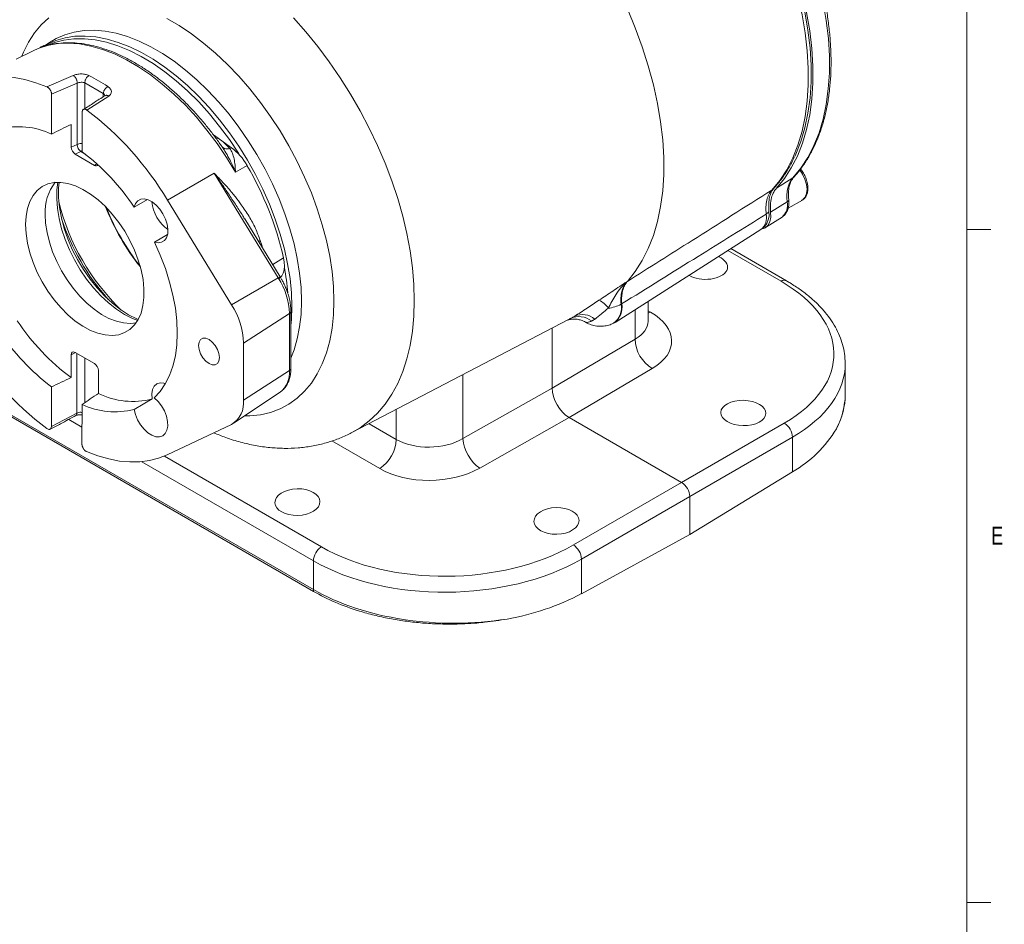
# Model space of a CAD drawing. Header units: inches. Extents: x 0.3 to 33.9, y 0.2 to 21.6.
# Tile 17 of 18: x 28.6 to 33.7, y 14.3 to 19. Entities that reach past the tile are written whole.
import ezdxf

# ---------------------------------------------------------------- set-up
doc = ezdxf.new("R2010")
doc.units = ezdxf.units.IN
doc.header["$MEASUREMENT"] = 0
doc.styles.add('SLDTEXTSTYLE0', font='TXT', dxfattribs={"width": 0.75})

msp = doc.modelspace()

# ---------------------------------------------------------------- linework, layer by layer
at = {"color": 7, "linetype": 'Continuous', "lineweight": 0}
for p, q in [((33.5229, 0.4106), (33.5229, 21.4106)), ((33.5229, 17.9106), (33.6479, 17.9106)), ((33.5229, 14.4106), (33.6479, 14.4106))]:
    msp.add_line(p, q, dxfattribs=at)
at = {"color": 7, "linetype": 'Continuous', "lineweight": 15}
for p, q in [((28.7117, 18.8641), (28.701, 18.8588)), ((28.7595, 18.8898), (28.7279, 18.8697)), ((28.6631, 18.8407), (28.5745, 18.7969)), ((28.7357, 18.6524), (28.872, 18.7121)), ((28.7599, 18.614), (28.8927, 18.6724)), ((28.8924, 18.3539), (28.8927, 18.6724)), ((28.9332, 18.6736), (29.0286, 18.6183)), ((28.7598, 18.4073), (28.7599, 18.614)), ((29.0571, 18.6051), (28.9433, 18.5324)), ((29.038, 18.6072), (29.0373, 18.6069)), ((28.919, 18.522), (28.9189, 18.3153)), ((28.8617, 18.4579), (28.8616, 18.339)), ((29.6018, 18.4031), (29.6258, 18.386)), ((28.8616, 18.339), (28.8924, 18.3539)), ((29.6258, 18.386), (29.6533, 18.3665)), ((29.6501, 18.3358), (29.6387, 18.3524)), ((29.6533, 18.3665), (29.688, 18.3326)), ((29.6533, 18.3665), (29.6954, 18.3365)), ((28.8829, 18.3022), (28.9117, 18.3162)), ((28.983, 18.2443), (28.8829, 18.3022)), ((29.6559, 18.3271), (29.65, 18.3357)), ((29.6954, 18.3365), (29.688, 18.3326)), ((29.7766, 18.2444), (29.7163, 18.2096)), ((29.3625, 18.064), (29.6057, 18.2034)), ((29.9393, 17.6591), (29.6057, 18.2034)), ((32.618, 18.1798), (32.532, 18.1254)), ((32.6228, 18.1848), (32.618, 18.1798)), ((29.1902, 18.0268), (29.2587, 18.0663)), ((29.6961, 17.5196), (29.3625, 18.064)), ((32.5878, 18.0546), (32.5018, 18.0013)), ((32.5923, 18.0213), (32.667, 18.0644)), ((29.9495, 17.6643), (29.7645, 17.9662)), ((32.4742, 17.9207), (32.5611, 17.9759)), ((29.3633, 17.8854), (29.2946, 17.8457)), ((31.6918, 17.4281), (32.4514, 17.911)), ((32.5846, 17.644), (32.2947, 17.8113)), ((29.6961, 17.5196), (29.9393, 17.6591)), ((31.7564, 17.641), (31.7532, 17.6393)), ((31.8639, 17.4338), (31.8639, 17.5374)), ((29.7583, 17.3206), (29.9972, 17.4738)), ((29.997, 17.1773), (29.9972, 17.4738)), ((30.0047, 17.1889), (30.0049, 17.4854)), ((31.7233, 17.5221), (31.7264, 17.5238)), ((30.3228, 16.8545), (31.4528, 17.444)), ((31.6842, 17.4238), (31.6874, 17.4255)), ((31.3643, 17.3978), (31.3643, 17.0866)), ((29.7581, 17.0241), (29.7583, 17.3206)), ((31.7967, 17.3407), (31.3643, 17.0866)), ((28.8821, 17.2719), (28.9822, 17.214)), ((28.8608, 17.2597), (28.8607, 17.1408)), ((29.0034, 17.0583), (29.0035, 17.1772)), ((29.7581, 17.0241), (29.997, 17.1773)), ((31.4526, 16.9336), (31.8858, 17.1882)), ((32.8899, 17.0529), (32.8899, 17.2142)), ((30.1221, 16.0383), (28.2294, 17.1309)), ((30.1232, 16.0281), (28.2305, 17.1207)), ((28.7587, 16.886), (28.7588, 17.0927)), ((29.707, 16.9037), (29.9495, 17.0652)), ((31.3643, 17.0866), (30.9005, 16.8234)), ((29.2831, 17.0295), (29.1894, 16.9754)), ((28.9179, 17.0007), (28.9178, 16.794)), ((28.8914, 16.9562), (28.7587, 16.886)), ((30.9881, 16.6699), (31.4526, 16.9336)), ((32.0384, 16.5954), (31.4526, 16.9336)), ((29.3615, 16.739), (29.6956, 16.8972)), ((32.5729, 16.9039), (32.0384, 16.5954)), ((32.0808, 16.5219), (32.6153, 16.8305)), ((32.6153, 16.8305), (32.6153, 16.6506)), ((32.6153, 16.6506), (32.0808, 16.3254)), ((32.0384, 16.5954), (31.4752, 16.2703)), ((31.5176, 16.1968), (32.0808, 16.5219)), ((32.0808, 16.3254), (32.0808, 16.5219)), ((32.0808, 16.3254), (31.5176, 16.0169)), ((31.5176, 16.0169), (31.5176, 16.1968)), ((30.1221, 16.1878), (30.1221, 16.0383))]:
    msp.add_line(p, q, dxfattribs=at)
at = {"color": 8, "linetype": 'Continuous', "lineweight": 15}
for p, q in [((28.9332, 18.6736), (28.9331, 18.5407)), ((29.0286, 18.6183), (29.0286, 18.6014)), ((29.6258, 18.386), (29.6164, 18.3832)), ((28.9189, 18.322), (28.9117, 18.3162)), ((28.9117, 18.3162), (28.9371, 18.3015)), ((28.9952, 18.2527), (28.983, 18.2443)), ((29.8372, 17.8475), (29.8454, 17.8537)), ((32.279, 17.8014), (32.5557, 17.6416)), ((29.9669, 17.7635), (29.9103, 17.7283)), ((31.7967, 17.4947), (31.7967, 17.3407)), ((31.8768, 17.4811), (31.8639, 17.4886)), ((31.8768, 17.4811), (31.8639, 17.4752)), ((28.8838, 17.2709), (28.8608, 17.2597)), ((28.8914, 16.9562), (28.8916, 17.2664)), ((28.9319, 17.0102), (28.9321, 17.243)), ((30.9005, 16.8234), (30.9005, 17.1559)), ((30.5532, 16.9748), (30.5532, 16.8191)), ((28.8485, 16.923), (28.9178, 16.883)), ((30.5532, 16.8191), (30.4116, 16.9009)), ((30.2182, 16.8111), (30.4672, 16.6674)), ((30.1635, 16.2606), (29.3464, 16.7323)), ((29.229, 16.7034), (30.1221, 16.1878))]:
    msp.add_line(p, q, dxfattribs=at)
at = {"color": 7, "linetype": 'Continuous', "lineweight": 15, "flags": 128}
for points in [[(32.6181, 19.5794), (32.6591, 19.482), (32.6955, 19.3841), (32.7271, 19.2862), (32.7536, 19.1888), (32.775, 19.0924), (32.7912, 18.9975), (32.802, 18.9046), (32.8074, 18.814), (32.8074, 18.7264), (32.8019, 18.6422), (32.7911, 18.5617), (32.775, 18.4854), (32.7536, 18.4137), (32.727, 18.347), (32.6954, 18.2855), (32.659, 18.2297), (32.618, 18.1798)], [(32.5242, 19.5259), (32.5649, 19.4292), (32.601, 19.332), (32.6323, 19.2348), (32.6587, 19.1381), (32.6799, 19.0424), (32.6959, 18.9482), (32.7066, 18.8559), (32.712, 18.766), (32.712, 18.679), (32.7066, 18.5954), (32.6959, 18.5154), (32.6799, 18.4397), (32.6587, 18.3685), (32.6323, 18.3022), (32.627, 18.2906)], [(32.5321, 19.5272), (32.5731, 19.4297), (32.6095, 19.3317), (32.6411, 19.2337), (32.6676, 19.1361), (32.689, 19.0396), (32.7052, 18.9446), (32.716, 18.8515), (32.7214, 18.7608), (32.7214, 18.6731), (32.7159, 18.5887), (32.7051, 18.5082), (32.689, 18.4318), (32.6676, 18.3599), (32.641, 18.2931), (32.6094, 18.2315), (32.573, 18.1755), (32.532, 18.1254)], [(32.5083, 19.5148), (32.5493, 19.4175), (32.5856, 19.3197), (32.6171, 19.2219), (32.6436, 19.1246), (32.665, 19.0283), (32.6811, 18.9334), (32.6919, 18.8406), (32.6973, 18.7501), (32.6973, 18.6626), (32.6919, 18.5784), (32.6811, 18.498), (32.665, 18.4218), (32.6436, 18.3501), (32.6171, 18.2834), (32.5856, 18.222), (32.5493, 18.1661), (32.5083, 18.1162)], [(31.7564, 19.0586), (31.7974, 18.9601), (31.8337, 18.8611), (31.8651, 18.7622), (31.8916, 18.6637), (31.9129, 18.5664), (31.929, 18.4705), (31.9398, 18.3765), (31.9452, 18.2851), (31.9452, 18.1965), (31.9398, 18.1113), (31.929, 18.0298), (31.9129, 17.9525), (31.8916, 17.8797), (31.8651, 17.8118), (31.8337, 17.7492), (31.7974, 17.6922), (31.7564, 17.641)], [(29.7394, 18.2964), (29.7325, 18.3073), (29.6847, 18.3789), (29.634, 18.4475), (29.5807, 18.5128), (29.5251, 18.5742), (29.4676, 18.6314), (29.4086, 18.6839), (29.3485, 18.7315), (29.2877, 18.7738), (29.2266, 18.8105), (29.1656, 18.8414), (29.1051, 18.8663), (29.0455, 18.885), (28.9872, 18.8974), (28.9307, 18.9033), (28.8761, 18.9029), (28.8241, 18.896), (28.7748, 18.8828), (28.7454, 18.8712)], [(28.6949, 18.8546), (28.6895, 18.8525), (28.6631, 18.8407)], [(28.3162, 18.669), (28.3611, 18.6868), (28.4087, 18.699), (28.4588, 18.7055), (28.5111, 18.7062), (28.5652, 18.7013), (28.6209, 18.6906), (28.6779, 18.6743), (28.7357, 18.6524)], [(28.624, 17.9365), (28.6266, 17.9806), (28.6342, 18.021), (28.6467, 18.0571), (28.6638, 18.0883), (28.6854, 18.1141), (28.7111, 18.134), (28.7404, 18.1478), (28.7728, 18.1551), (28.8079, 18.156), (28.845, 18.1503), (28.8836, 18.1381), (28.9229, 18.1198), (28.9624, 18.0955), (29.0015, 18.0656), (29.0393, 18.0307), (29.0755, 17.9913), (29.1093, 17.9481), (29.1402, 17.9018), (29.1676, 17.8531), (29.1913, 17.8029), (29.2106, 17.7519), (29.2254, 17.701), (29.2354, 17.6511), (29.2405, 17.6029), (29.2404, 17.5572), (29.2353, 17.5149), (29.2253, 17.4766), (29.2104, 17.4428), (29.191, 17.4143), (29.1673, 17.3914), (29.1398, 17.3745), (29.1088, 17.3639), (29.075, 17.3598), (29.0389, 17.3623), (29.0009, 17.3712), (28.9619, 17.3865), (28.9224, 17.4079), (28.883, 17.435), (28.8445, 17.4675), (28.8074, 17.5047), (28.7724, 17.546), (28.74, 17.5909), (28.7107, 17.6385), (28.6851, 17.6881), (28.6636, 17.7388), (28.6465, 17.7898), (28.634, 17.8404), (28.6265, 17.8895), (28.624, 17.9365)], [(28.7927, 18.1564), (28.7876, 18.1176), (28.7863, 18.07), (28.79, 18.0197), (28.7986, 17.9674), (28.812, 17.9138), (28.83, 17.8597), (28.8523, 17.8059), (28.8787, 17.7531), (28.9087, 17.702), (28.942, 17.6534), (28.978, 17.608), (29.0163, 17.5663), (29.0564, 17.5291), (29.0976, 17.4967), (29.1394, 17.4696)], [(28.7985, 18.1564), (28.7958, 18.1257), (28.7957, 18.0766), (28.8006, 18.025), (28.8104, 17.9715), (28.8249, 17.9169), (28.844, 17.862), (28.8673, 17.8075), (28.8946, 17.7541), (28.9256, 17.7025), (28.9597, 17.6534), (28.9965, 17.6076), (29.0355, 17.5655), (29.0763, 17.5279), (29.1182, 17.4951), (29.1606, 17.4677), (29.2031, 17.446), (29.2104, 17.4429)], [(29.1902, 18.0268), (29.1969, 18.046), (29.2082, 18.06), (29.2233, 18.0682), (29.2415, 18.07), (29.2618, 18.0653), (29.2828, 18.0543), (29.3035, 18.0378), (29.3227, 18.0166), (29.3393, 17.992), (29.3523, 17.9654), (29.361, 17.9382), (29.3649, 17.912), (29.3638, 17.8883), (29.3577, 17.8685), (29.3471, 17.8536), (29.3324, 17.8446), (29.3146, 17.8419), (29.2946, 17.8457)], [(29.2007, 17.4259), (29.1695, 17.4223), (29.134, 17.4247), (29.0967, 17.4335), (29.0583, 17.4485), (29.0194, 17.4696), (28.9807, 17.4963), (28.9428, 17.5282), (28.9063, 17.5648), (28.8719, 17.6055), (28.84, 17.6496), (28.8112, 17.6964), (28.7861, 17.7452), (28.7649, 17.795), (28.748, 17.8452), (28.7358, 17.8949), (28.7284, 17.9433), (28.726, 17.9895)], [(32.5018, 18.0013), (32.502, 17.9743), (32.497, 17.9509), (32.487, 17.9323), (32.4724, 17.9196), (32.4612, 17.9149)], [(32.493, 18.0057), (32.4934, 17.9807), (32.4894, 17.9608)], [(29.2946, 17.8457), (29.3254, 17.7769), (29.352, 17.7074), (29.374, 17.6378), (29.3913, 17.5689), (29.4038, 17.5011), (29.4113, 17.4352), (29.4138, 17.3715), (29.4112, 17.3108), (29.4036, 17.2536), (29.3911, 17.2003), (29.3736, 17.1515), (29.3515, 17.1075), (29.3249, 17.0687), (29.294, 17.0356)], [(29.9669, 17.7635), (29.9705, 17.7414), (29.9714, 17.7206), (29.9694, 17.7015), (29.9648, 17.6845), (29.9575, 17.6701), (29.9478, 17.6587), (29.9415, 17.6537)], [(29.1394, 17.4696), (29.1812, 17.4483), (29.2076, 17.4379)], [(29.5791, 17.2133), (29.5624, 17.226), (29.5473, 17.2437), (29.5353, 17.2645), (29.5276, 17.2864), (29.5249, 17.3073), (29.5276, 17.3251), (29.5353, 17.3381), (29.5473, 17.345), (29.5625, 17.3452), (29.5792, 17.3385), (29.596, 17.3258), (29.6111, 17.3081), (29.6231, 17.2873), (29.6308, 17.2654), (29.6335, 17.2445), (29.6308, 17.2267), (29.6231, 17.2137), (29.6111, 17.2068), (29.5959, 17.2066), (29.5791, 17.2133)], [(29.353, 17.11), (29.3444, 17.1125), (29.3244, 17.1139), (29.3072, 17.1084), (29.2938, 17.0963), (29.285, 17.0783), (29.2814, 17.0556), (29.2831, 17.0295)], [(29.294, 17.0356), (29.314, 17.0163), (29.3318, 16.993), (29.3464, 16.967), (29.3571, 16.9398), (29.3631, 16.913), (29.3642, 16.8881), (29.3602, 16.8665), (29.3515, 16.8494), (29.3384, 16.8377), (29.3218, 16.8323), (29.3026, 16.8333), (29.2819, 16.8408), (29.2609, 16.8542), (29.2407, 16.8728), (29.2225, 16.8957), (29.2073, 16.9213), (29.1961, 16.9484), (29.1894, 16.9754)], [(29.3615, 16.739), (29.3166, 16.7212), (29.269, 16.709), (29.2189, 16.7026), (29.1666, 16.7018), (29.1125, 16.7068), (29.0568, 16.7175), (28.9998, 16.7338), (28.942, 16.7556)]]:
    msp.add_lwpolyline(points, dxfattribs=at)
at = {"color": 8, "linetype": 'Continuous', "lineweight": 15, "flags": 128}
for points in [[(28.7446, 19.0117), (28.7057, 18.9752), (28.6708, 18.9331), (28.6401, 18.8857), (28.6139, 18.8332), (28.6051, 18.812)], [(30.3227, 16.8545), (30.3661, 16.88), (30.413, 16.9151), (30.4561, 16.9559), (30.4953, 17.0022), (30.5303, 17.0538), (30.5609, 17.1105), (30.5871, 17.1721), (30.6087, 17.2382), (30.6256, 17.3085), (30.6377, 17.3827), (30.645, 17.4605), (30.6474, 17.5414), (30.645, 17.6252), (30.6377, 17.7114), (30.6256, 17.7996), (30.6087, 17.8894), (30.5871, 17.9804), (30.5609, 18.0722), (30.5303, 18.1643), (30.4953, 18.2563), (30.4561, 18.3478), (30.413, 18.4384), (30.3661, 18.5276), (30.3157, 18.615), (30.2619, 18.7002), (30.205, 18.7828), (30.1453, 18.8624), (30.0831, 18.9387), (30.0187, 19.0113)], [(30.229, 17.5391), (30.2266, 17.6146), (30.2192, 17.6924), (30.207, 17.7723), (30.19, 17.8536), (30.1683, 17.9359), (30.142, 18.0187), (30.1114, 18.1015), (30.0765, 18.1838), (30.0375, 18.2653), (29.9948, 18.3453), (29.9486, 18.4234), (29.8991, 18.4991), (29.8466, 18.5721), (29.7914, 18.6418), (29.7339, 18.7079), (29.6743, 18.77), (29.6131, 18.8277), (29.5506, 18.8807), (29.4872, 18.9286), (29.4232, 18.9712), (29.359, 19.0083)], [(30.0049, 17.4118), (30.0077, 17.4426), (30.0101, 17.5111), (30.0077, 17.5824), (30.0004, 17.6562), (29.9882, 17.7317), (29.9714, 17.8087), (29.9499, 17.8866), (29.9239, 17.9648), (29.8936, 18.0429), (29.8592, 18.1204), (29.8208, 18.1968), (29.7788, 18.2715), (29.7334, 18.3441), (29.685, 18.4141), (29.6338, 18.4811), (29.5801, 18.5447), (29.5243, 18.6043), (29.4668, 18.6596), (29.408, 18.7104), (29.3481, 18.7561), (29.2877, 18.7967), (29.2271, 18.8317), (29.1667, 18.8609), (29.1068, 18.8842), (29.048, 18.9014), (28.9905, 18.9125), (28.9347, 18.9172), (28.881, 18.9157), (28.8298, 18.9078), (28.7813, 18.8938), (28.736, 18.8735), (28.7294, 18.87)], [(28.7608, 18.8906), (28.7833, 18.9036), (28.8288, 18.9239), (28.8773, 18.938), (28.9287, 18.9459), (28.9825, 18.9474), (29.0384, 18.9426), (29.096, 18.9316), (29.155, 18.9143), (29.215, 18.891), (29.2755, 18.8616), (29.3363, 18.8266), (29.3968, 18.786), (29.4568, 18.7401), (29.5158, 18.6893), (29.5734, 18.6338), (29.6293, 18.574), (29.6831, 18.5103), (29.7345, 18.4432), (29.783, 18.373), (29.8285, 18.3002), (29.8706, 18.2253), (29.909, 18.1488), (29.9435, 18.0712), (29.9739, 17.9929), (29.9999, 17.9144), (30.0215, 17.8364), (30.0384, 17.7593), (30.0505, 17.6835), (30.0579, 17.6096), (30.0603, 17.5381), (30.0579, 17.4694), (30.0505, 17.404), (30.0384, 17.3423), (30.0215, 17.2847), (30.0048, 17.2421)], [(29.7163, 18.2096), (29.6702, 18.2853), (29.6208, 18.3584), (29.5683, 18.4284), (29.5132, 18.4947), (29.4558, 18.557), (29.3965, 18.6148), (29.3357, 18.6677), (29.2739, 18.7154), (29.2114, 18.7575), (29.1487, 18.7938), (29.0862, 18.824), (29.0243, 18.8478), (28.9635, 18.8652), (28.9042, 18.876), (28.8467, 18.8801), (28.7915, 18.8776), (28.739, 18.8683), (28.6949, 18.8546)], [(32.667, 18.0644), (32.6699, 18.0664), (32.6818, 18.0792), (32.689, 18.0975), (32.6912, 18.1201), (32.6882, 18.1456), (32.6801, 18.1724), (32.6676, 18.1988), (32.6532, 18.2206)], [(29.763, 16.941), (29.7914, 16.9416), (29.8466, 16.9477), (29.8991, 16.96), (29.9486, 16.9786), (29.9948, 17.0033), (30.0375, 17.0339), (30.0765, 17.0704), (30.1114, 17.1125), (30.142, 17.1599), (30.1683, 17.2124), (30.19, 17.2696), (30.207, 17.3313), (30.2192, 17.397), (30.2266, 17.4664), (30.229, 17.5391)]]:
    msp.add_lwpolyline(points, dxfattribs=at)
at = {"color": 7, "linetype": 'Continuous', "lineweight": 15}
for centre, radius, start, end in [((28.7429, 18.7997), 0.0716, 87.9933, 115.794), ((28.4911, 17.7976), 1.0247, 56.7881, 63.1331), ((27.941, 17.2135), 1.6565, 30.8902, 52.7666), ((28.589, 18.0451), 0.4004, 64.7573, 104.573), ((28.1941, 17.362), 1.1975, 33.7191, 52.7557), ((29.5209, 18.1011), 0.2931, 29.2736, 53.4516), ((28.2932, 17.3792), 1.7172, 12.9304, 30.2541), ((28.9678, 18.0046), 0.2423, 141.1971, 183.5754), ((29.9327, 18.3355), 1.1696, 193.8589, 226.1357), ((29.4747, 18.0703), 0.1932, 184.6334, 235.3613), ((32.5102, 18.037), 0.0795, 309.7716, 12.7781), ((30.1652, 18.4697), 1.2077, 201.3789, 218.6157), ((30.1795, 18.478), 1.2223, 201.6985, 218.2961), ((32.461, 18.0221), 0.036, 298.6062, 332.7314), ((29.9594, 18.3509), 1.2105, 198.5072, 221.4874), ((28.7481, 17.489), 1.2436, 4.2358, 10.4463), ((29.9652, 17.6211), 0.046, 109.9723, 124.2732), ((29.6298, 17.4606), 0.3677, 2.0584, 32.6652), ((31.5629, 17.4416), 0.1111, 32.6015, 65.8997), ((29.3635, 17.3064), 0.395, 2.0584, 32.6652), ((29.9906, 17.4866), 0.0144, 297.4522, 355.7354), ((31.6328, 17.697), 0.197, 276.9152, 297.3272), ((31.6317, 17.5045), 0.0967, 305.1757, 11.4737), ((29.5715, 18.0953), 1.19, 213.6781, 233.3233), ((31.5048, 17.3519), 0.1059, 51.8204, 115.527), ((31.5215, 17.3697), 0.0991, 48.9926, 113.5221), ((29.4836, 18.046), 1.1975, 213.7191, 232.7557), ((29.7367, 18.1945), 1.6565, 210.8902, 232.7666), ((31.9794, 17.3451), 0.1827, 181.3652, 239.2034), ((29.1822, 17.4219), 0.4052, 243.8092, 284.4165), ((29.6271, 17.0098), 0.1318, 301.3419, 6.2497), ((29.0887, 17.3629), 0.4004, 244.7573, 284.573), ((32.527, 16.8285), 0.0883, 1.2924, 58.7076), ((32.3084, 17.1921), 0.6224, 299.539, 329.3045), ((30.3606, 16.8281), 0.1928, 303.5404, 357.3258), ((31.1032, 16.8373), 0.2032, 183.9369, 235.477), ((30.2146, 16.1835), 0.0926, 123.5404, 177.3258), ((31.4211, 16.1901), 0.0967, 3.9923, 56.0077), ((30.1696, 16.038), 0.0474, 179.64, 192.0692), ((30.9124, 17.1607), 1.294, 279.6783, 297.8837)]:
    msp.add_arc(centre, radius, start, end, dxfattribs=at)
at = {"color": 8, "linetype": 'Continuous', "lineweight": 15}
for centre, radius, start, end in [((32.4874, 18.1492), 0.0391, 302.3547, 317.2889), ((32.4, 17.9726), 0.0802, 309.8151, 12.9186), ((28.3093, 17.3569), 1.6145, 16.4556, 17.9234), ((32.5722, 17.6172), 0.0295, 65.1624, 124.0928), ((31.6287, 17.5028), 0.0965, 304.9116, 11.5076), ((29.8703, 17.1649), 0.1273, 308.4536, 5.6112), ((29.9904, 17.1901), 0.0144, 297.4899, 355.2608)]:
    msp.add_arc(centre, radius, start, end, dxfattribs=at)
at = {"color": 7, "linetype": 'Continuous', "lineweight": 15}
for centre, major_axis, ratio, start_param, end_param in [((29.7481, 18.2289), (7.1421, 3.4834), 0.07509, 1.658537, 1.672918), ((28.8829, 18.3267), (-0.0151, 0.026), 0.57737, 0.780818, 2.351614), ((28.983, 18.2688), (-0.0151, 0.026), 0.57737, 2.351614, 3.444094), ((32.1605, 17.7175), (0.1172, -0.0026), 0.561981, 3.927602, 7.081004), ((32.1605, 17.7175), (0.1172, -0.0026), 0.561981, 0.797818, 0.955648), ((31.891, 17.278), (0.9399, -0.0208), 0.561981, 5.536387, 7.081004), ((31.6116, 17.3361), (0.375, -0.0083), 0.561981, 5.545114, 7.081004), ((28.8821, 17.2474), (-0.0151, 0.026), 0.57737, 5.493207, 7.064003), ((31.8899, 17.2284), (0.9999, -0.0208), 0.562909, 0.011712, 0.025172), ((28.9822, 17.1895), (-0.0151, 0.026), 0.57737, 3.922411, 5.493207), ((29.7481, 18.2289), (7.1421, 3.4834), 0.07509, 4.536916, 4.551297), ((31.4527, 17.0356), (-0.0625, 0.1082), 0.577909, 0.785669, 2.355552), ((29.7481, 18.2289), (5.9889, 4.1553), 0.074868, 4.52161, 4.535991), ((31.8899, 17.0387), (0.9999, 0.0219), 0.591316, 5.964807, 6.270262), ((30.73, 16.9292), (0.2499, 0.0089), 0.599485, 3.905762, 5.441651), ((30.7323, 16.8285), (0.375, 0.0087), 0.592198, 3.913199, 5.449089), ((32.0384, 16.5464), (-0.03, 0.052), 0.577777, 3.927415, 5.497526), ((30.8281, 16.6644), (0.9399, 0.0219), 0.592198, 3.913199, 5.457816), ((30.8292, 16.6161), (0.9999, 0.0219), 0.591316, 3.914067, 5.458684), ((30.8292, 16.4264), (0.9999, -0.0208), 0.562909, 3.938703, 5.029556)]:
    msp.add_ellipse(centre, major_axis=major_axis, ratio=ratio, start_param=start_param, end_param=end_param, dxfattribs=at)
at = {"color": 8, "linetype": 'Continuous', "lineweight": 15}
for centre, major_axis, ratio, start_param, end_param in [((31.6139, 17.4395), (0.25, -0.0082), 0.554197, 5.550838, 6.301329), ((31.8899, 17.2284), (0.9999, -0.0208), 0.562909, 5.535679, 6.294897)]:
    msp.add_ellipse(centre, major_axis=major_axis, ratio=ratio, start_param=start_param, end_param=end_param, dxfattribs=at)
at = {"color": 7, "linetype": 'Continuous', "lineweight": 15}
for centre, major_axis, ratio in [((32.3595, 16.9566), (0.1172, -0.0026), 0.561981), ((30.0392, 16.4929), (0.1172, 0.0027), 0.592198), ((31.3873, 16.3953), (0.1172, 0.0027), 0.592198)]:
    msp.add_ellipse(centre, major_axis=major_axis, ratio=ratio, dxfattribs=at)
for points, knots in [([(32.6218, 18.1833), (32.6229, 18.1844), (32.6371, 18.1983), (32.661, 18.2294), (32.6936, 18.2765), (32.7222, 18.3283), (32.7473, 18.3837), (32.7685, 18.4429), (32.786, 18.5053), (32.7995, 18.571), (32.8092, 18.6395), (32.815, 18.7107), (32.8168, 18.7842), (32.8147, 18.8597), (32.8087, 18.9371), (32.7989, 19.0159), (32.7853, 19.0959), (32.768, 19.1766), (32.7472, 19.2578), (32.7229, 19.339), (32.6956, 19.4195), (32.6654, 19.4982), (32.6425, 19.5541), (32.629, 19.5833), (32.6271, 19.5872)], [0, 0, 0, 0, 0.004021, 0.053664, 0.103405, 0.153236, 0.203138, 0.253091, 0.303072, 0.353063, 0.403045, 0.453006, 0.50293, 0.552807, 0.602623, 0.652364, 0.702009, 0.751525, 0.800861, 0.84993, 0.898568, 0.946435, 0.992686, 1, 1, 1, 1]), ([(28.8457, 19.4132), (28.837, 19.4079), (28.8097, 19.3911), (28.7672, 19.3574), (28.7186, 19.3125), (28.6742, 19.2628), (28.6338, 19.2088), (28.5976, 19.1504), (28.5657, 19.0878), (28.5382, 19.0211), (28.5153, 18.9505), (28.4974, 18.8761), (28.4856, 18.8098), (28.4818, 18.7677), (28.4804, 18.7524)], [0, 0, 0, 0, 0.0398365, 0.1259723, 0.212213, 0.298955, 0.3865741, 0.4754096, 0.5657428, 0.6577692, 0.7515714, 0.8470989, 0.9441679, 1, 1, 1, 1]), ([(29.6387, 18.3524), (29.6364, 18.3557), (29.6232, 18.375), (29.597, 18.41), (29.5595, 18.4575), (29.5189, 18.5052), (29.4757, 18.552), (29.4305, 18.5973), (29.3835, 18.6404), (29.3351, 18.681), (29.2855, 18.7185), (29.2352, 18.7528), (29.1842, 18.7835), (29.1329, 18.8104), (29.0815, 18.8333), (29.0303, 18.8521), (28.9794, 18.8666), (28.9291, 18.8766), (28.8795, 18.882), (28.8309, 18.8827), (28.7834, 18.8784), (28.7382, 18.8698), (28.7102, 18.8599), (28.6967, 18.8552)], [0, 0, 0, 0, 0.008675, 0.049895, 0.093985, 0.139854, 0.187062, 0.23526, 0.284204, 0.333716, 0.383667, 0.433964, 0.484539, 0.53535, 0.586369, 0.637582, 0.688992, 0.74062, 0.792505, 0.844708, 0.897324, 0.950486, 1, 1, 1, 1]), ([(28.872, 18.7121), (28.8782, 18.7143), (28.8908, 18.7188), (28.9137, 18.7207), (28.9363, 18.7188), (28.9482, 18.714), (28.9542, 18.7116)], [0, 0, 0, 0, 0.246842, 0.495679, 0.747331, 1, 1, 1, 1]), ([(28.872, 18.7121), (28.8733, 18.7113), (28.8761, 18.7096), (28.8801, 18.7057), (28.8837, 18.7011), (28.887, 18.6957), (28.8896, 18.6899), (28.8915, 18.6839), (28.8926, 18.6779), (28.8926, 18.6743), (28.8927, 18.6724)], [0, 0, 0, 0, 0.125052, 0.250237, 0.375312, 0.5, 0.624688, 0.749763, 0.874948, 1, 1, 1, 1]), ([(28.7599, 18.614), (28.7599, 18.6154), (28.7598, 18.6182), (28.7588, 18.6228), (28.7573, 18.6275), (28.7553, 18.6321), (28.7528, 18.6367), (28.7499, 18.6408), (28.7467, 18.6445), (28.7433, 18.6477), (28.7396, 18.6505), (28.737, 18.6518), (28.7357, 18.6524)], [0, 0, 0, 0, 0.09741, 0.197769, 0.295124, 0.395132, 0.495094, 0.598336, 0.693045, 0.7902, 0.893429, 1, 1, 1, 1]), ([(28.8927, 18.6724), (28.8956, 18.6734), (28.9018, 18.6755), (28.9132, 18.6768), (28.9245, 18.6764), (28.9303, 18.6745), (28.9332, 18.6736)], [0, 0, 0, 0, 0.240127, 0.498952, 0.749568, 1, 1, 1, 1]), ([(29.0523, 18.6548), (29.0572, 18.651), (29.0668, 18.6433), (29.0719, 18.6292), (29.0695, 18.6154), (29.0612, 18.6085), (29.0571, 18.6051)], [0, 0, 0, 0, 0.2531327, 0.5045144, 0.7536048, 1, 1, 1, 1]), ([(29.0373, 18.607), (29.0275, 18.6007), (29.0085, 18.5886), (28.971, 18.5648), (28.9434, 18.5473), (28.9249, 18.5355)], [0, 0, 0, 0, 0.262535, 0.50643, 1, 1, 1, 1]), ([(28.9433, 18.5324), (28.9421, 18.5332), (28.9397, 18.5348), (28.9367, 18.5361), (28.9343, 18.5367), (28.9327, 18.537), (28.931, 18.5372), (28.9294, 18.5371), (28.9278, 18.5368), (28.9264, 18.5364), (28.925, 18.5357), (28.9238, 18.5348), (28.9224, 18.5334), (28.9213, 18.5317), (28.9203, 18.5297), (28.9198, 18.528), (28.9194, 18.5262), (28.9191, 18.5242), (28.9191, 18.5228), (28.919, 18.522)], [0, 0, 0, 0, 0.097781, 0.199284, 0.248055, 0.297143, 0.346072, 0.398343, 0.448364, 0.498388, 0.548413, 0.602528, 0.649596, 0.74548, 0.79439, 0.844808, 0.895228, 0.945649, 1, 1, 1, 1]), ([(29.688, 18.3326), (29.6925, 18.3246), (29.7016, 18.3084), (29.7096, 18.2784), (29.7148, 18.2455), (29.7158, 18.2216), (29.7163, 18.2096)], [0, 0, 0, 0, 0.244551, 0.493397, 0.74588, 1, 1, 1, 1]), ([(32.5161, 18.1227), (32.5235, 18.1309), (32.5441, 18.1541), (32.5749, 18.1961), (32.604, 18.2428), (32.6191, 18.2749), (32.625, 18.2875)], [0, 0, 0, 0, 0.1720255, 0.4839416, 0.7971545, 1, 1, 1, 1]), ([(29.6057, 18.2034), (29.6185, 18.1904), (29.644, 18.1643), (29.681, 18.1233), (29.7155, 18.0819), (29.7519, 18.034), (29.7875, 17.98), (29.8215, 17.9184), (29.8375, 17.875), (29.8454, 17.8537)], [0, 0, 0, 0, 0.12522, 0.250488, 0.382948, 0.500775, 0.672402, 0.83928, 1, 1, 1, 1]), ([(32.6624, 18.0626), (32.6635, 18.0629), (32.6701, 18.065), (32.6797, 18.0739), (32.6894, 18.0884), (32.6947, 18.1054), (32.6965, 18.1243), (32.6949, 18.143), (32.6911, 18.1604), (32.686, 18.176), (32.68, 18.1901), (32.6708, 18.2073), (32.6633, 18.2189), (32.6575, 18.2258), (32.6575, 18.2258)], [0, 0, 0, 0, 0.021398, 0.135381, 0.245375, 0.354567, 0.457193, 0.568373, 0.652933, 0.723817, 0.807721, 0.870932, 0.998409, 1, 1, 1, 1]), ([(32.618, 18.1798), (32.6126, 18.1732), (32.6032, 18.1616), (32.5951, 18.1405), (32.5896, 18.1219), (32.5874, 18.1046), (32.5862, 18.0872), (32.5863, 18.0711), (32.5873, 18.0595), (32.5878, 18.0546)], [0, 0, 0, 0, 0.227167, 0.405662, 0.543405, 0.681947, 0.778223, 0.906866, 1, 1, 1, 1]), ([(32.5958, 18.0663), (32.5953, 18.0721), (32.5941, 18.0855), (32.5943, 18.1027), (32.5954, 18.1215), (32.5995, 18.1407), (32.6071, 18.1645), (32.6173, 18.1773), (32.623, 18.1844)], [0, 0, 0, 0, 0.115617, 0.270731, 0.379053, 0.534227, 0.740954, 1, 1, 1, 1]), ([(32.5083, 18.1162), (32.3698, 18.0286), (32.1192, 17.8703), (31.8685, 17.7118), (31.7564, 17.641)], [0, 0, 0, 0, 0.55255, 1, 1, 1, 1]), ([(32.5083, 18.1162), (32.5027, 18.1089), (32.4913, 18.0942), (32.4811, 18.0644), (32.4758, 18.0299), (32.4774, 18.0038), (32.4783, 17.9906)], [0, 0, 0, 0, 0.245724, 0.500002, 0.745724, 1, 1, 1, 1]), ([(32.5009, 18.0938), (32.4999, 18.0914), (32.4952, 18.0803), (32.4918, 18.0554), (32.4911, 18.0298), (32.4923, 18.0127), (32.4928, 18.008), (32.493, 18.0057)], [0, 0, 0, 0, 0.098567, 0.472998, 0.858289, 0.929109, 1, 1, 1, 1]), ([(32.532, 18.1254), (32.5304, 18.1236), (32.5264, 18.119), (32.5207, 18.1108), (32.5154, 18.1011), (32.5106, 18.0901), (32.5072, 18.0799), (32.5039, 18.0665), (32.502, 18.0547), (32.5008, 18.0419), (32.5003, 18.0309), (32.5004, 18.0173), (32.5013, 18.0066), (32.5018, 18.0013)], [0, 0, 0, 0, 0.066312, 0.166282, 0.26689, 0.351731, 0.465334, 0.523205, 0.668649, 0.727919, 0.795508, 0.897417, 1, 1, 1, 1]), ([(32.5007, 18.0938), (32.5019, 18.0976), (32.5054, 18.108), (32.5111, 18.1173), (32.5151, 18.1212), (32.5162, 18.1222)], [0, 0, 0, 0, 0.29277, 0.805442, 1, 1, 1, 1]), ([(32.5614, 17.9765), (32.562, 17.9768), (32.569, 17.9801), (32.579, 17.9914), (32.5897, 18.0091), (32.5953, 18.0294), (32.5973, 18.0487), (32.596, 18.0613), (32.5956, 18.0664)], [0, 0, 0, 0, 0.021352, 0.240341, 0.447115, 0.658175, 0.86267, 1, 1, 1, 1]), ([(31.7264, 17.5238), (31.8592, 17.6063), (32.1098, 17.7621), (32.3604, 17.9175), (32.4783, 17.9906)], [0, 0, 0, 0, 0.5296757, 1, 1, 1, 1]), ([(32.4514, 17.9119), (32.4541, 17.9134), (32.4635, 17.9186), (32.4755, 17.9327), (32.4853, 17.9481), (32.4881, 17.9583), (32.489, 17.9614)], [0, 0, 0, 0, 0.1467549, 0.5024698, 0.8504701, 1, 1, 1, 1]), ([(30.0047, 17.4855), (30.0046, 17.494), (30.0042, 17.5119), (29.9997, 17.5401), (29.9928, 17.568), (29.9846, 17.5926), (29.9753, 17.6156), (29.9656, 17.636), (29.9582, 17.6493), (29.9551, 17.6549)], [0, 0, 0, 0, 0.156496, 0.332892, 0.495883, 0.640271, 0.758197, 0.897271, 1, 1, 1, 1]), ([(31.7532, 17.6393), (31.7531, 17.6392), (31.7408, 17.6309), (31.7164, 17.6146), (31.6682, 17.5825), (31.6322, 17.5588), (31.6083, 17.5431)], [0, 0, 0, 0, 0.002547, 0.254971, 0.506602, 1, 1, 1, 1]), ([(31.6566, 17.5015), (31.669, 17.5254), (31.6885, 17.563), (31.7214, 17.6081), (31.7419, 17.6293), (31.7531, 17.6392), (31.7532, 17.6393)], [0, 0, 0, 0, 0.458943, 0.721865, 0.99767, 1, 1, 1, 1]), ([(31.7233, 17.5221), (31.7227, 17.5338), (31.7217, 17.5577), (31.7269, 17.5894), (31.7368, 17.6178), (31.7477, 17.6321), (31.7532, 17.6393)], [0, 0, 0, 0, 0.243914, 0.495196, 0.743693, 1, 1, 1, 1]), ([(31.7564, 17.641), (31.7547, 17.639), (31.7477, 17.6308), (31.7375, 17.6129), (31.7291, 17.5859), (31.7251, 17.5559), (31.726, 17.5346), (31.7264, 17.5238)], [0, 0, 0, 0, 0.073245, 0.312639, 0.558976, 0.776893, 1, 1, 1, 1]), ([(32.8891, 17.2227), (32.8889, 17.2331), (32.8883, 17.2591), (32.8803, 17.3007), (32.8661, 17.3469), (32.8456, 17.3923), (32.8192, 17.4367), (32.787, 17.4798), (32.749, 17.5214), (32.7055, 17.5611), (32.6567, 17.5987), (32.6155, 17.6259), (32.5906, 17.6405), (32.5846, 17.644)], [0, 0, 0, 0, 0.064025, 0.161119, 0.258586, 0.356885, 0.456297, 0.556889, 0.658541, 0.761013, 0.864028, 0.967339, 1, 1, 1, 1]), ([(31.6083, 17.5431), (31.5979, 17.5362), (31.5766, 17.5221), (31.5442, 17.5004), (31.5113, 17.4787), (31.4918, 17.4667), (31.4819, 17.4605)], [0, 0, 0, 0, 0.21336, 0.43352, 0.711269, 1, 1, 1, 1]), ([(31.5865, 17.4444), (31.5877, 17.4453), (31.594, 17.4496), (31.6062, 17.4593), (31.6269, 17.4773), (31.6455, 17.4925), (31.6566, 17.5015)], [0, 0, 0, 0, 0.061603, 0.328469, 0.601193, 1, 1, 1, 1]), ([(31.4435, 17.4395), (31.4437, 17.4396), (31.4442, 17.4398), (31.45, 17.4416), (31.4605, 17.4439), (31.4757, 17.4454), (31.4949, 17.4444), (31.5163, 17.4391), (31.5313, 17.4337), (31.538, 17.4289), (31.5381, 17.4288)], [0, 0, 0, 0, 0.129503, 0.248142, 0.365697, 0.495211, 0.646791, 0.816544, 0.997691, 1, 1, 1, 1]), ([(31.4819, 17.4605), (31.4799, 17.4593), (31.4758, 17.4568), (31.47, 17.4535), (31.4644, 17.4503), (31.4609, 17.4484), (31.4592, 17.4474)], [0, 0, 0, 0, 0.249819, 0.5, 0.74982, 1, 1, 1, 1]), ([(31.5381, 17.4294), (31.5413, 17.4275), (31.5529, 17.4204), (31.5748, 17.4126), (31.6033, 17.4071), (31.632, 17.4074), (31.6593, 17.4125), (31.6757, 17.4201), (31.6835, 17.4237)], [0, 0, 0, 0, 0.072982, 0.268056, 0.457832, 0.645001, 0.831043, 1, 1, 1, 1]), ([(31.5703, 17.4351), (31.5716, 17.4357), (31.5742, 17.437), (31.5782, 17.4393), (31.5823, 17.4417), (31.5851, 17.4435), (31.5865, 17.4444)], [0, 0, 0, 0, 0.2498539, 0.5, 0.7498543, 1, 1, 1, 1]), ([(31.8639, 17.4333), (31.8639, 17.4332), (31.864, 17.4329), (31.864, 17.4334), (31.864, 17.4338)], [0, 0, 0, 0, 0.363168, 1, 1, 1, 1]), ([(29.9513, 17.0664), (29.958, 17.0719), (29.9712, 17.0826), (29.9858, 17.1041), (29.9965, 17.1283), (30.0026, 17.1554), (30.0051, 17.1759), (30.0046, 17.1876), (30.0045, 17.189)], [0, 0, 0, 0, 0.201104, 0.391467, 0.585285, 0.780031, 0.972793, 1, 1, 1, 1]), ([(32.8855, 17.0131), (32.8837, 16.9942), (32.8791, 16.9471), (32.8569, 16.9016), (32.8436, 16.8744)], [0, 0, 0, 0, 0.401727, 1, 1, 1, 1]), ([(32.8872, 17.013), (32.8879, 17.0176), (32.8897, 17.0287), (32.8893, 17.04), (32.8891, 17.0466)], [0, 0, 0, 0, 0.407875, 1, 1, 1, 1]), ([(28.7521, 16.8721), (28.7703, 16.8817), (28.815, 16.9053), (28.8597, 16.929), (28.8862, 16.943)], [0, 0, 0, 0, 0.408009, 1, 1, 1, 1]), ([(28.8862, 16.9429), (28.8876, 16.9436), (28.8909, 16.9452), (28.8976, 16.9468), (28.9052, 16.9479), (28.912, 16.9479), (28.9163, 16.947), (28.9179, 16.9467)], [0, 0, 0, 0, 0.184089, 0.430482, 0.60563, 0.86086, 1, 1, 1, 1]), ([(28.7344, 16.8757), (28.7368, 16.8742), (28.7417, 16.8712), (28.7486, 16.8704), (28.7541, 16.8728), (28.7579, 16.878), (28.7584, 16.8833), (28.7587, 16.886)], [0, 0, 0, 0, 0.199076, 0.397814, 0.60186, 0.793869, 1, 1, 1, 1]), ([(29.6033, 16.8535), (29.6242, 16.845), (29.6705, 16.8261), (29.7428, 16.8041), (29.8195, 16.7866), (29.8953, 16.7758), (29.9697, 16.7717), (30.0423, 16.7741), (30.1125, 16.7829), (30.1802, 16.7977), (30.2448, 16.8189), (30.2922, 16.8382), (30.317, 16.852), (30.3223, 16.855)], [0, 0, 0, 0, 0.0867681, 0.1921788, 0.2964166, 0.3990598, 0.4997926, 0.5984586, 0.6950747, 0.7898082, 0.8829381, 0.9748153, 1, 1, 1, 1]), ([(28.942, 16.7556), (28.9414, 16.7559), (28.9402, 16.7564), (28.9384, 16.7575), (28.9366, 16.7587), (28.9342, 16.7605), (28.9319, 16.7627), (28.9297, 16.7651), (28.9281, 16.767), (28.9265, 16.7691), (28.9251, 16.7712), (28.9237, 16.7735), (28.9222, 16.7765), (28.9205, 16.7803), (28.9192, 16.7841), (28.9185, 16.7872), (28.9181, 16.7895), (28.9178, 16.7918), (28.9178, 16.7932), (28.9178, 16.794)], [0, 0, 0, 0, 0.048936, 0.097869, 0.1468, 0.199461, 0.297238, 0.346167, 0.398435, 0.448455, 0.498478, 0.548502, 0.602615, 0.696973, 0.794396, 0.844812, 0.89523, 0.945651, 1, 1, 1, 1]), ([(31.13, 15.8851), (31.0913, 15.8789), (31.0261, 15.8684), (30.9315, 15.8609), (30.8481, 15.8579), (30.7637, 15.8592), (30.6797, 15.8645), (30.5977, 15.8738), (30.5172, 15.8871), (30.4381, 15.9043), (30.3422, 15.9309), (30.2331, 15.9699), (30.1598, 16.0087), (30.1232, 16.0281)], [0, 0, 0, 0, 0.110348, 0.186283, 0.262218, 0.340357, 0.418496, 0.494479, 0.570462, 0.648632, 0.726802, 0.8634, 1, 1, 1, 1])]:
    msp.add_open_spline(points, degree=3, knots=knots, dxfattribs=at)
for points in [[(28.9542, 18.7116), (28.9527, 18.7108), (28.9498, 18.7091), (28.9457, 18.7053), (28.942, 18.7009), (28.9387, 18.6957), (28.9361, 18.6902), (28.9342, 18.6845), (28.9331, 18.6788), (28.9332, 18.6753), (28.9332, 18.6736)], [(29.0523, 18.6548), (29.0509, 18.654), (29.048, 18.6523), (29.0438, 18.6487), (29.0397, 18.6443), (29.0362, 18.6394), (29.0331, 18.6341), (29.0308, 18.6287), (29.0292, 18.6233), (29.0288, 18.62), (29.0286, 18.6183)], [(28.9117, 18.3162), (28.9092, 18.3183), (28.9041, 18.3225), (28.8977, 18.3325), (28.8933, 18.3437), (28.8927, 18.3505), (28.8924, 18.3539)]]:
    msp.add_open_spline(points, degree=3, dxfattribs=at)
at = {"color": 8, "linetype": 'Continuous', "lineweight": 15}
for points, knots in [([(29.0286, 18.6183), (29.0302, 18.6171), (29.0326, 18.6151), (29.0361, 18.6105), (29.0368, 18.6072), (29.0374, 18.6048)], [0, 0, 0, 0, 0.317554, 0.5015173, 1, 1, 1, 1]), ([(29.0571, 18.6051), (29.0554, 18.606), (29.0522, 18.6077), (29.0473, 18.609), (29.0428, 18.609), (29.0394, 18.6083), (29.0379, 18.6072), (29.0374, 18.6068)], [0, 0, 0, 0, 0.226742, 0.453726, 0.680511, 0.906594, 1, 1, 1, 1]), ([(28.8924, 18.3539), (28.8955, 18.3551), (28.9017, 18.3575), (28.9115, 18.3584), (28.917, 18.3575), (28.9189, 18.3572)], [0, 0, 0, 0, 0.392734, 0.785468, 1, 1, 1, 1]), ([(29.6474, 18.3409), (29.6481, 18.34), (29.651, 18.3361), (29.6597, 18.3323), (29.6728, 18.3299), (29.6829, 18.3317), (29.688, 18.3326)], [0, 0, 0, 0, 0.083255, 0.388802, 0.69435, 1, 1, 1, 1]), ([(29.7163, 18.2096), (29.7103, 18.2239), (29.6999, 18.2487), (29.6814, 18.2849), (29.6676, 18.3101), (29.6578, 18.3243), (29.6559, 18.3271)], [0, 0, 0, 0, 0.345324, 0.598903, 0.920683, 1, 1, 1, 1]), ([(29.6057, 18.2034), (29.6197, 18.1837), (29.6449, 18.1482), (29.6818, 18.0944), (29.7162, 18.0426), (29.7443, 17.9991), (29.7598, 17.9736), (29.7643, 17.9661)], [0, 0, 0, 0, 0.253959, 0.456429, 0.68512, 0.908599, 1, 1, 1, 1]), ([(32.5957, 18.0661), (32.5958, 18.066), (32.5966, 18.0641), (32.5944, 18.0598), (32.59, 18.0563), (32.5878, 18.0546)], [0, 0, 0, 0, 0.0267334, 0.5133667, 1, 1, 1, 1]), ([(31.4592, 17.4474), (31.4577, 17.4466), (31.4553, 17.4453), (31.4534, 17.4444), (31.4528, 17.4441)], [0, 0, 0, 0, 0.638561, 1, 1, 1, 1]), ([(31.5384, 17.4292), (31.5388, 17.4288), (31.5396, 17.4281), (31.5423, 17.4278), (31.546, 17.4278), (31.5511, 17.4285), (31.5582, 17.4302), (31.5648, 17.4326), (31.5689, 17.4345), (31.5703, 17.4351)], [0, 0, 0, 0, 0.109053, 0.238362, 0.331629, 0.519221, 0.70977, 0.903011, 1, 1, 1, 1]), ([(28.8861, 16.943), (28.8868, 16.9435), (28.8885, 16.9445), (28.8902, 16.9474), (28.8913, 16.9513), (28.8914, 16.9545), (28.8914, 16.9562)], [0, 0, 0, 0, 0.21055, 0.473639, 0.73696, 1, 1, 1, 1]), ([(28.9179, 16.9588), (28.9159, 16.9593), (28.9103, 16.9608), (28.9005, 16.9602), (28.8944, 16.9575), (28.8914, 16.9562)], [0, 0, 0, 0, 0.214653, 0.622055, 1, 1, 1, 1])]:
    msp.add_open_spline(points, degree=3, knots=knots, dxfattribs=at)

# ---------------------------------------------------------------- texts
at = {"color": 7, "linetype": 'Continuous', "lineweight": 0, "insert": (33.6495, 16.366), "char_height": 0.0938, "attachment_point": 1, "style": 'SLDTEXTSTYLE0'}
msp.add_mtext('E', dxfattribs=at)

doc.saveas('drawing.dxf')
